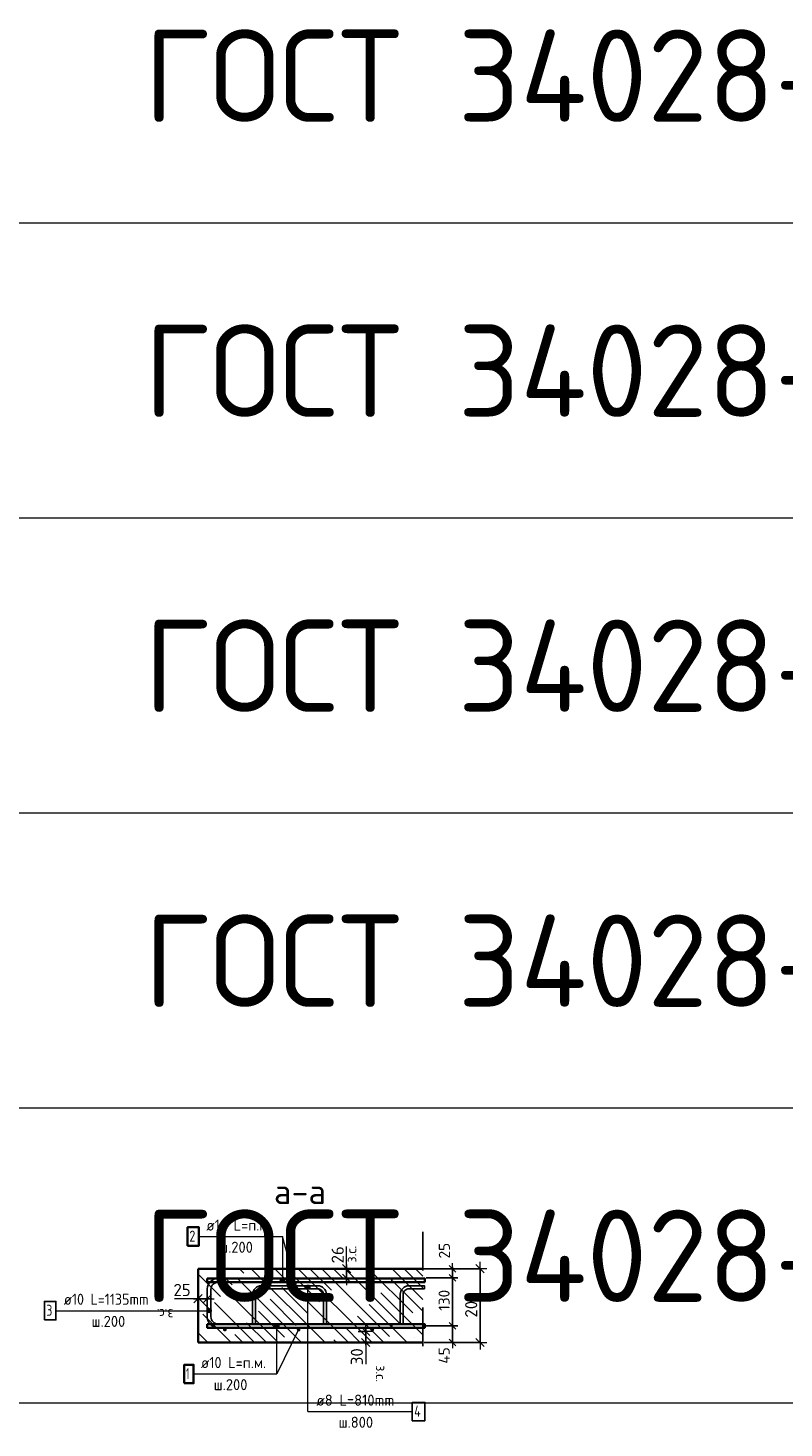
# Model space of a CAD drawing. Header units: metres. Extents: x -38 to 100, y -15 to 19.
# Tile 59 of 63: x 71.7 to 73.75, y 8.08 to 11.88. Entities that reach past the tile are written whole.
import ezdxf

# ---------------------------------------------------------------- set-up
doc = ezdxf.new("R2010")
doc.units = ezdxf.units.M
doc.header["$PDMODE"] = 65
doc.linetypes.add('______4', pattern=[0.135, 0.105, -0.03])
for name, color, linetype, lineweight in [('XR$4$Арм. стержнями верхней зоны', 180, 'Continuous', 35), ('XR$4$Арм. стержнями нижней зоны', 180, 'Continuous', 35), ('XR$4$Арм.стержн. Арматура края', 96, 'Continuous', 35), ('XR$4$ВК__отв в полу 1-2 эт', 220, 'Continuous', 25), ('XR$4$Размерная линия (1)', 7, 'Continuous', 13), ('XR$4$Размерная линия_ общее', 7, 'Continuous', 13)]:
    doc.layers.add(name, color=color, linetype=linetype, lineweight=lineweight)
doc.layers.add('XR$4$Арм.стержн. Фиксатор', color=7, linetype='Continuous', lineweight=35, true_color=0x501e0f)
doc.styles.add('ISOCPEUR', font='txt')
doc.dimstyles.new('DIMSTYLE_15', dxfattribs={"dimtxt": 0.03, "dimasz": 0.03, "dimexe": 0, "dimexo": 0, "dimgap": 0.015, "dimtad": 2, "dimdec": 0, "dimlfac": 1000, "dimrnd": 1, "dimzin": 12, "dimdsep": 46, "dimtxsty": 'ISOCPEUR', "dimblk1": 'ALL_ML_STRICH', "dimblk2": 'ALL_ML_STRICH', "dimsah": 1, "dimcen": 0, "dimclrd": 7, "dimclre": 256, "dimclrt": 7, "dimadec": 0, "dimazin": 0, "dimtfac": 1, "dimtdec": 0, "dimtix": 1, "dimtmove": 2, "dimatfit": 3, "dimfxl": 0, "dimtvp": 1.2, "dimtzin": 0, "dimlwd": 0, "dimlwe": -3, "dimarcsym": 0})
doc.dimstyles.new('DIMSTYLE_16', dxfattribs={"dimtxt": 0.03, "dimasz": 0.03, "dimexe": 0, "dimexo": 0, "dimgap": 0.015, "dimtad": 2, "dimdec": 0, "dimlfac": 1000, "dimrnd": 1, "dimzin": 12, "dimdsep": 46, "dimtxsty": 'ISOCPEUR', "dimblk1": 'ALL_ML_STRICH', "dimblk2": 'ALL_ML_STRICH', "dimsah": 1, "dimcen": 0, "dimclrd": 7, "dimclre": 256, "dimclrt": 7, "dimadec": 0, "dimazin": 0, "dimtfac": 1, "dimtdec": 0, "dimtix": 1, "dimtmove": 2, "dimatfit": 3, "dimfxl": 0, "dimtzin": 0, "dimlwd": 0, "dimlwe": -3, "dimarcsym": 0})
doc.dimstyles.new('DIMSTYLE_17', dxfattribs={"dimtxt": 0.03, "dimasz": 0.03, "dimexe": 0, "dimexo": 0, "dimgap": 0.015, "dimtad": 2, "dimdec": 0, "dimlfac": 1000, "dimrnd": 1, "dimzin": 12, "dimdsep": 46, "dimtxsty": 'ISOCPEUR', "dimblk1": 'ALL_ML_STRICH', "dimblk2": 'ALL_ML_STRICH', "dimsah": 1, "dimcen": 0, "dimclrd": 7, "dimclre": 256, "dimclrt": 7, "dimadec": 0, "dimazin": 0, "dimtfac": 1, "dimtdec": 0, "dimtix": 1, "dimtmove": 2, "dimatfit": 3, "dimfxl": 0, "dimtvp": 1.2, "dimtzin": 0, "dimlwd": 0, "dimlwe": -3, "dimarcsym": 0})
doc.dimstyles.new('DIMSTYLE_18', dxfattribs={"dimtxt": 0.033, "dimasz": 0.0375, "dimexe": 0, "dimexo": 0, "dimgap": 0.0165, "dimtad": 2, "dimdec": 0, "dimlfac": 1000, "dimrnd": 1, "dimzin": 12, "dimdsep": 46, "dimtxsty": 'ISOCPEUR', "dimblk1": 'ALL_ML_STRICH', "dimblk2": 'ALL_ML_STRICH', "dimsah": 1, "dimcen": 0, "dimclrd": 7, "dimclre": 256, "dimclrt": 7, "dimadec": 0, "dimazin": 0, "dimtfac": 1, "dimtdec": 0, "dimtix": 1, "dimtmove": 2, "dimatfit": 3, "dimfxl": 0, "dimtvp": 1.2, "dimtzin": 0, "dimlwd": 0, "dimlwe": -3, "dimarcsym": 0})
doc.dimstyles.new('DIMSTYLE_19', dxfattribs={"dimtxt": 0.033, "dimasz": 0.0375, "dimexe": 0, "dimexo": 0, "dimgap": 0.0165, "dimtad": 2, "dimdec": 0, "dimlfac": 1000, "dimrnd": 1, "dimzin": 12, "dimdsep": 46, "dimtxsty": 'ISOCPEUR', "dimblk1": 'ALL_ML_STRICH', "dimblk2": 'ALL_ML_STRICH', "dimsah": 1, "dimcen": 0, "dimclrd": 7, "dimclre": 256, "dimclrt": 7, "dimadec": 0, "dimazin": 0, "dimtfac": 1, "dimtdec": 0, "dimtix": 1, "dimtmove": 2, "dimatfit": 3, "dimfxl": 0, "dimtvp": 1.2, "dimtzin": 0, "dimlwd": 0, "dimlwe": -3, "dimarcsym": 0})
doc.dimstyles.new('DIMSTYLE_9', dxfattribs={"dimtxt": 0.033, "dimasz": 0.0375, "dimexe": 0, "dimexo": 0, "dimgap": 0.0165, "dimtad": 2, "dimdec": 0, "dimlfac": 1000, "dimrnd": 1, "dimzin": 12, "dimdsep": 46, "dimtxsty": 'ISOCPEUR', "dimblk1": 'ALL_ML_STRICH', "dimblk2": 'ALL_ML_STRICH', "dimsah": 1, "dimcen": 0, "dimclrd": 7, "dimclre": 256, "dimclrt": 7, "dimadec": 0, "dimazin": 0, "dimtfac": 1, "dimtdec": 0, "dimtix": 1, "dimtmove": 2, "dimatfit": 3, "dimfxl": 0, "dimtzin": 0, "dimlwd": 0, "dimlwe": -3, "dimarcsym": 0})

# ---------------------------------------------------------------- blocks, each defined once
blk = doc.blocks.new('ALL_ML_STRICH')
at = {"color": 0, "linetype": 'ByBlock', "lineweight": -2}
for p, q in [((-1, 0), (0.5, 0)), ((-0.3, -0.3), (0.3, 0.3)), ((0, -0.5), (0, 0.5))]:
    blk.add_line(p, q, dxfattribs=at)
blk = doc.blocks.new('*D326')
at = {"layer": 'DEFPOINTS', "color": 7, "linetype": 'Continuous', "lineweight": 13, "transparency": 33554687}
for p in [(72.7546, 8.3618), (72.7708, 8.3168), (72.8507, 8.3168)]:
    blk.add_point(p, dxfattribs=at)
at = {"layer": 'XR$4$Размерная линия (1)', "color": 9, "linetype": 'Continuous', "lineweight": -2, "true_color": 0xc7c7c7, "transparency": 33554687}
for p, q in [((72.7746, 8.3618), (72.8507, 8.3618)), ((72.7908, 8.3168), (72.8507, 8.3168))]:
    blk.add_line(p, q, dxfattribs=at)
at = {"layer": 'XR$4$Размерная линия (1)', "color": 7, "linetype": 'Continuous', "lineweight": -2, "transparency": 33554687}
blk.add_line((72.8507, 8.3168), (72.8507, 8.3618), dxfattribs=at)
at = {"layer": 'XR$4$Размерная линия (1)', "color": 7, "linetype": 'Continuous', "lineweight": 13, "transparency": 33554687, "xscale": 0.03, "yscale": 0.03, "zscale": 0.03}
for p, rotation in [((72.8507, 8.3618), 90), ((72.8507, 8.3168), 270)]:
    blk.add_blockref('ALL_ML_STRICH', p, dxfattribs=dict(at, rotation=rotation))
at = {"layer": 'XR$4$Размерная линия (1)', "color": 7, "linetype": 'Continuous', "lineweight": 13, "transparency": 33554687, "insert": (72.8284, 8.2817), "char_height": 0.03, "width": 0.06, "attachment_point": 5, "rotation": 90, "style": 'ISOCPEUR'}
blk.add_mtext('\\A1;{45}', dxfattribs=at)
blk = doc.blocks.new('*D327')
at = {"layer": 'DEFPOINTS', "color": 7, "linetype": 'Continuous', "lineweight": 13, "transparency": 33554687}
for p in [(72.7596, 8.4918), (72.7546, 8.3618), (72.8507, 8.3618)]:
    blk.add_point(p, dxfattribs=at)
at = {"layer": 'XR$4$Размерная линия (1)', "color": 9, "linetype": 'Continuous', "lineweight": -2, "true_color": 0xc7c7c7, "transparency": 33554687}
for p, q in [((72.7796, 8.4918), (72.8507, 8.4918)), ((72.7746, 8.3618), (72.8507, 8.3618))]:
    blk.add_line(p, q, dxfattribs=at)
at = {"layer": 'XR$4$Размерная линия (1)', "color": 7, "linetype": 'Continuous', "lineweight": -2, "transparency": 33554687}
blk.add_line((72.8507, 8.3618), (72.8507, 8.4918), dxfattribs=at)
at = {"layer": 'XR$4$Размерная линия (1)', "color": 7, "linetype": 'Continuous', "lineweight": 13, "transparency": 33554687, "xscale": 0.03, "yscale": 0.03, "zscale": 0.03}
for p, rotation in [((72.8507, 8.4918), 90), ((72.8507, 8.3618), 270)]:
    blk.add_blockref('ALL_ML_STRICH', p, dxfattribs=dict(at, rotation=rotation))
at = {"layer": 'XR$4$Размерная линия (1)', "color": 7, "linetype": 'Continuous', "lineweight": 13, "transparency": 33554687, "insert": (72.8282, 8.4313), "char_height": 0.03, "width": 0.09, "attachment_point": 5, "rotation": 90, "style": 'ISOCPEUR'}
blk.add_mtext('\\A1;{130}', dxfattribs=at)
blk = doc.blocks.new('*D328')
at = {"layer": 'DEFPOINTS', "color": 7, "linetype": 'Continuous', "lineweight": 13, "transparency": 33554687}
for p in [(72.7471, 8.5168), (72.7596, 8.4918), (72.8507, 8.4918)]:
    blk.add_point(p, dxfattribs=at)
at = {"layer": 'XR$4$Размерная линия (1)', "color": 9, "linetype": 'Continuous', "lineweight": -2, "true_color": 0xc7c7c7, "transparency": 33554687}
for p, q in [((72.7671, 8.5168), (72.8507, 8.5168)), ((72.7796, 8.4918), (72.8507, 8.4918))]:
    blk.add_line(p, q, dxfattribs=at)
at = {"layer": 'XR$4$Размерная линия (1)', "color": 7, "linetype": 'Continuous', "lineweight": -2, "transparency": 33554687}
blk.add_line((72.8507, 8.4918), (72.8507, 8.5168), dxfattribs=at)
at = {"layer": 'XR$4$Размерная линия (1)', "color": 7, "linetype": 'Continuous', "lineweight": 13, "transparency": 33554687, "xscale": 0.03, "yscale": 0.03, "zscale": 0.03}
for p, rotation in [((72.8507, 8.5168), 90), ((72.8507, 8.4918), 270)]:
    blk.add_blockref('ALL_ML_STRICH', p, dxfattribs=dict(at, rotation=rotation))
at = {"layer": 'XR$4$Размерная линия (1)', "color": 7, "linetype": 'Continuous', "lineweight": 13, "transparency": 33554687, "insert": (72.8289, 8.5658), "char_height": 0.03, "width": 0.06, "attachment_point": 5, "rotation": 90, "style": 'ISOCPEUR'}
blk.add_mtext('\\A1;{25}', dxfattribs=at)
blk = doc.blocks.new('*D329')
at = {"layer": 'DEFPOINTS', "color": 7, "linetype": 'Continuous', "lineweight": 13, "transparency": 33554687}
for p in [(72.7541, 8.5168), (72.7541, 8.3168), (72.9257, 8.3168)]:
    blk.add_point(p, dxfattribs=at)
at = {"layer": 'XR$4$Размерная линия_ общее', "color": 253, "linetype": 'Continuous', "lineweight": -2, "true_color": 0xa0a0a0, "transparency": 33554687}
for p, q in [((72.7741, 8.5168), (72.9257, 8.5168)), ((72.7741, 8.3168), (72.9257, 8.3168))]:
    blk.add_line(p, q, dxfattribs=at)
at = {"layer": 'XR$4$Размерная линия_ общее', "color": 7, "linetype": 'Continuous', "lineweight": -2, "transparency": 33554687}
blk.add_line((72.9257, 8.3168), (72.9257, 8.5168), dxfattribs=at)
at = {"layer": 'XR$4$Размерная линия_ общее', "color": 7, "linetype": 'Continuous', "lineweight": 13, "transparency": 33554687, "xscale": 0.0375, "yscale": 0.0375, "zscale": 0.0375}
for p, rotation in [((72.9257, 8.5168), 90), ((72.9257, 8.3168), 270)]:
    blk.add_blockref('ALL_ML_STRICH', p, dxfattribs=dict(at, rotation=rotation))
at = {"layer": 'XR$4$Размерная линия_ общее', "color": 7, "linetype": 'Continuous', "lineweight": 13, "transparency": 33554687, "insert": (72.9017, 8.4184), "char_height": 0.033, "width": 0.099, "attachment_point": 5, "rotation": 90, "style": 'ISOCPEUR'}
blk.add_mtext('\\A1;{200}', dxfattribs=at)
blk = doc.blocks.new('*D330')
at = {"layer": 'DEFPOINTS', "color": 7, "linetype": 'Continuous', "lineweight": 13, "transparency": 33554687}
for p in [(72.5757, 8.3468), (72.5757, 8.3168), (72.6157, 8.3468)]:
    blk.add_point(p, dxfattribs=at)
at = {"layer": 'XR$4$Размерная линия_ общее', "color": 253, "linetype": 'Continuous', "lineweight": -2, "true_color": 0xa0a0a0, "transparency": 33554687}
for p, q in [((72.5957, 8.3468), (72.6157, 8.3468)), ((72.5957, 8.3168), (72.6157, 8.3168))]:
    blk.add_line(p, q, dxfattribs=at)
at = {"layer": 'XR$4$Размерная линия_ общее', "color": 7, "linetype": 'Continuous', "lineweight": -2, "transparency": 33554687}
blk.add_line((72.6157, 8.3468), (72.6157, 8.3168), dxfattribs=at)
at = {"layer": 'XR$4$Размерная линия_ общее', "color": 7, "linetype": 'Continuous', "lineweight": 13, "transparency": 33554687, "xscale": 0.0375, "yscale": 0.0375, "zscale": 0.0375}
for p, rotation in [((72.6157, 8.3468), 90), ((72.6157, 8.3168), 270)]:
    blk.add_blockref('ALL_ML_STRICH', p, dxfattribs=dict(at, rotation=rotation))
at = {"layer": 'XR$4$Размерная линия_ общее', "color": 7, "linetype": 'Continuous', "lineweight": 13, "transparency": 33554687, "insert": (72.5917, 8.2783), "char_height": 0.033, "width": 0.066, "attachment_point": 5, "rotation": 90, "style": 'ISOCPEUR'}
blk.add_mtext('\\A1;{30}', dxfattribs=at)
at = {"layer": 'XR$4$Размерная линия_ общее', "color": 7, "linetype": 'Continuous', "lineweight": 13, "transparency": 33554687, "insert": (72.6702, 8.2548), "char_height": 0.027, "width": 0.00135, "attachment_point": 1, "rotation": 270, "line_spacing_factor": 0.60241, "style": 'ISOCPEUR'}
blk.add_mtext('з.с.', dxfattribs=at)
blk = doc.blocks.new('*D331')
at = {"layer": 'DEFPOINTS', "color": 7, "linetype": 'Continuous', "lineweight": 13, "transparency": 33554687}
for p in [(72.1863, 8.4353), (72.1613, 8.3953), (72.1863, 8.4003)]:
    blk.add_point(p, dxfattribs=at)
at = {"layer": 'XR$4$Размерная линия_ общее', "color": 253, "linetype": 'Continuous', "lineweight": -2, "true_color": 0xa0a0a0, "transparency": 33554687}
for p, q in [((72.1613, 8.4153), (72.1613, 8.4353)), ((72.1863, 8.4203), (72.1863, 8.4353))]:
    blk.add_line(p, q, dxfattribs=at)
at = {"layer": 'XR$4$Размерная линия_ общее', "color": 7, "linetype": 'Continuous', "lineweight": -2, "transparency": 33554687}
blk.add_line((72.1863, 8.4353), (72.1613, 8.4353), dxfattribs=at)
at = {"layer": 'XR$4$Размерная линия_ общее', "color": 7, "linetype": 'Continuous', "lineweight": 13, "transparency": 33554687, "xscale": 0.0375, "yscale": 0.0375, "zscale": 0.0375}
for p, rotation in [((72.1613, 8.4353), 180), ((72.1863, 8.4353), 360)]:
    blk.add_blockref('ALL_ML_STRICH', p, dxfattribs=dict(at, rotation=rotation))
at = {"layer": 'XR$4$Размерная линия_ общее', "color": 7, "linetype": 'Continuous', "lineweight": 13, "transparency": 33554687, "insert": (72.1179, 8.4593), "char_height": 0.033, "width": 0.066, "attachment_point": 5, "style": 'ISOCPEUR'}
blk.add_mtext('\\A1;{25}', dxfattribs=at)
at = {"layer": 'XR$4$Размерная линия_ общее', "color": 7, "linetype": 'Continuous', "lineweight": 13, "transparency": 33554687, "insert": (72.0943, 8.3811), "char_height": 0.027, "width": 0.00135, "attachment_point": 1, "rotation": 180, "line_spacing_factor": 0.60241, "style": 'ISOCPEUR'}
blk.add_mtext('з.с.', dxfattribs=at)
blk = doc.blocks.new('*D475')
at = {"layer": 'DEFPOINTS', "color": 7, "linetype": 'Continuous', "lineweight": 13, "transparency": 33554687}
for p in [(72.5238, 8.5168), (72.5238, 8.4908), (72.5638, 8.4908)]:
    blk.add_point(p, dxfattribs=at)
at = {"layer": 'XR$4$Размерная линия_ общее', "color": 253, "linetype": 'Continuous', "lineweight": -2, "true_color": 0xa0a0a0, "transparency": 33554687}
for p, q in [((72.5438, 8.5168), (72.5638, 8.5168)), ((72.5438, 8.4908), (72.5638, 8.4908))]:
    blk.add_line(p, q, dxfattribs=at)
at = {"layer": 'XR$4$Размерная линия_ общее', "color": 7, "linetype": 'Continuous', "lineweight": -2, "transparency": 33554687}
blk.add_line((72.5638, 8.4908), (72.5638, 8.5168), dxfattribs=at)
at = {"layer": 'XR$4$Размерная линия_ общее', "color": 7, "linetype": 'Continuous', "lineweight": 13, "transparency": 33554687, "xscale": 0.0375, "yscale": 0.0375, "zscale": 0.0375}
for p, rotation in [((72.5638, 8.5168), 90), ((72.5638, 8.4908), 270)]:
    blk.add_blockref('ALL_ML_STRICH', p, dxfattribs=dict(at, rotation=rotation))
at = {"layer": 'XR$4$Размерная линия_ общее', "color": 7, "linetype": 'Continuous', "lineweight": 13, "transparency": 33554687, "insert": (72.5633, 8.5341), "char_height": 0.027, "width": 0.00135, "attachment_point": 1, "rotation": 90, "line_spacing_factor": 0.60241, "style": 'ISOCPEUR'}
blk.add_mtext('з.с.', dxfattribs=at)
at = {"layer": 'XR$4$Размерная линия_ общее', "color": 7, "linetype": 'Continuous', "lineweight": 13, "transparency": 33554687, "insert": (72.5398, 8.5545), "char_height": 0.033, "width": 0.066, "attachment_point": 5, "rotation": 90, "style": 'ISOCPEUR'}
blk.add_mtext('\\A1;{26}', dxfattribs=at)

msp = doc.modelspace()

# ---------------------------------------------------------------- hatches: boundary and pattern name
at = {"linetype": 'Continuous', "lineweight": 13, "transparency": 33554687}
h = msp.add_hatch(dxfattribs=at)
h.set_pattern_fill('__________540', scale=0.015, style=0, pattern_type=2)
h.set_pattern_definition([(135, (0, 0), (-0.031819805, -0.031819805), [0.4, -0.05, 0, -0.05]), (135, (-0.01591, -0.01591), (-0.031819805, -0.031819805), [0.8, -0.1, 0.1, -0.1])])
h.paths.add_polyline_path([(72.1613, 8.5168), (72.1613, 8.3168), (72.7708, 8.3168), (72.7708, 8.5168)], flags=0)
at = {"layer": 'XR$4$Арм. стержнями верхней зоны', "linetype": 'Continuous', "lineweight": 35, "transparency": 33554687}
for points in [[(72.2288, 8.4758), (72.2284, 8.4777), (72.2274, 8.4793), (72.2257, 8.4804), (72.2238, 8.4808), (72.2219, 8.4804), (72.2203, 8.4793), (72.2192, 8.4777), (72.2188, 8.4758), (72.2192, 8.4738), (72.2203, 8.4722), (72.2219, 8.4711), (72.2238, 8.4708), (72.2257, 8.4711), (72.2274, 8.4722), (72.2284, 8.4738)], [(72.4288, 8.4758), (72.4284, 8.4777), (72.4274, 8.4793), (72.4257, 8.4804), (72.4238, 8.4808), (72.4219, 8.4804), (72.4203, 8.4793), (72.4192, 8.4777), (72.4188, 8.4758), (72.4192, 8.4738), (72.4203, 8.4722), (72.4219, 8.4711), (72.4238, 8.4708), (72.4257, 8.4711), (72.4274, 8.4722), (72.4284, 8.4738)], [(72.6288, 8.4758), (72.6284, 8.4777), (72.6274, 8.4793), (72.6257, 8.4804), (72.6238, 8.4808), (72.6219, 8.4804), (72.6203, 8.4793), (72.6192, 8.4777), (72.6188, 8.4758), (72.6192, 8.4738), (72.6203, 8.4722), (72.6219, 8.4711), (72.6238, 8.4708), (72.6257, 8.4711), (72.6274, 8.4722), (72.6284, 8.4738)]]:
    msp.add_hatch(color=4, dxfattribs=at).paths.add_polyline_path(points)
at = {"layer": 'XR$4$Арм. стержнями верхней зоны', "linetype": 'Continuous', "lineweight": 13, "transparency": 33554687}
for points in [[(72.3947, 8.4886), (72.385, 8.4886), (72.3842, 8.4858)], [(72.3947, 8.4886), (72.3842, 8.4858), (72.3954, 8.4858)], [(72.3954, 8.4858), (72.3842, 8.4858), (72.385, 8.4829)], [(72.3926, 8.4906), (72.387, 8.4906), (72.385, 8.4886)], [(72.3926, 8.4906), (72.385, 8.4886), (72.3947, 8.4886)], [(72.3954, 8.4858), (72.385, 8.4829), (72.3947, 8.4829)], [(72.3947, 8.4829), (72.385, 8.4829), (72.387, 8.4809)], [(72.387, 8.4906), (72.3926, 8.4906), (72.3898, 8.4914)], [(72.3947, 8.4829), (72.387, 8.4809), (72.3926, 8.4809)], [(72.3926, 8.4809), (72.387, 8.4809), (72.3898, 8.4801)]]:
    msp.add_hatch(color=7, dxfattribs=at).paths.add_polyline_path(points)
at = {"layer": 'XR$4$Арм. стержнями нижней зоны', "linetype": 'Continuous', "lineweight": 35, "transparency": 33554687}
for points in [[(72.2388, 8.3518), (72.2384, 8.3537), (72.2374, 8.3553), (72.2357, 8.3564), (72.2338, 8.3568), (72.2319, 8.3564), (72.2303, 8.3553), (72.2292, 8.3537), (72.2288, 8.3518), (72.2292, 8.3498), (72.2303, 8.3482), (72.2319, 8.3471), (72.2338, 8.3468), (72.2357, 8.3471), (72.2374, 8.3482), (72.2384, 8.3498)], [(72.4388, 8.3518), (72.4384, 8.3537), (72.4374, 8.3553), (72.4357, 8.3564), (72.4338, 8.3568), (72.4319, 8.3564), (72.4303, 8.3553), (72.4292, 8.3537), (72.4288, 8.3518), (72.4292, 8.3498), (72.4303, 8.3482), (72.4319, 8.3471), (72.4338, 8.3468), (72.4357, 8.3471), (72.4374, 8.3482), (72.4384, 8.3498)], [(72.6388, 8.3518), (72.6384, 8.3537), (72.6374, 8.3553), (72.6357, 8.3564), (72.6338, 8.3568), (72.6319, 8.3564), (72.6303, 8.3553), (72.6292, 8.3537), (72.6288, 8.3518), (72.6292, 8.3498), (72.6303, 8.3482), (72.6319, 8.3471), (72.6338, 8.3468), (72.6357, 8.3471), (72.6374, 8.3482), (72.6384, 8.3498)]]:
    msp.add_hatch(color=4, dxfattribs=at).paths.add_polyline_path(points)
at = {"layer": 'XR$4$Арм. стержнями нижней зоны', "linetype": 'Continuous', "lineweight": 13, "transparency": 33554687}
for points in [[(72.3694, 8.3618), (72.3806, 8.3618), (72.3798, 8.3646)], [(72.3694, 8.3618), (72.3798, 8.3646), (72.3702, 8.3646)], [(72.3702, 8.3589), (72.3806, 8.3618), (72.3694, 8.3618)], [(72.3702, 8.3646), (72.3798, 8.3646), (72.3778, 8.3666)], [(72.3702, 8.3646), (72.3778, 8.3666), (72.3722, 8.3666)], [(72.3702, 8.3589), (72.3798, 8.3589), (72.3806, 8.3618)], [(72.3722, 8.3569), (72.3798, 8.3589), (72.3702, 8.3589)], [(72.3722, 8.3666), (72.3778, 8.3666), (72.375, 8.3674)], [(72.3722, 8.3569), (72.3778, 8.3569), (72.3798, 8.3589)], [(72.3778, 8.3569), (72.3722, 8.3569), (72.375, 8.3561)]]:
    msp.add_hatch(color=7, dxfattribs=at).paths.add_polyline_path(points)
at = {"layer": 'XR$4$Арм.стержн. Арматура края', "linetype": 'Continuous', "lineweight": 13, "transparency": 33554687}
for points in [[(72.1865, 8.4003), (72.1865, 8.4059), (72.1857, 8.4031)], [(72.1865, 8.4059), (72.1885, 8.3982), (72.1885, 8.4079)], [(72.1865, 8.4059), (72.1865, 8.4003), (72.1885, 8.3982)], [(72.1885, 8.4079), (72.1913, 8.3975), (72.1913, 8.4087)], [(72.1885, 8.4079), (72.1885, 8.3982), (72.1913, 8.3975)], [(72.1913, 8.4087), (72.1913, 8.3975), (72.1941, 8.3982)], [(72.1913, 8.4087), (72.1941, 8.3982), (72.1941, 8.4079)], [(72.1941, 8.4079), (72.1941, 8.3982), (72.1962, 8.4003)], [(72.1941, 8.4079), (72.1962, 8.4003), (72.1962, 8.4059)], [(72.1962, 8.4059), (72.1962, 8.4003), (72.197, 8.4031)]]:
    msp.add_hatch(color=7, dxfattribs=at).paths.add_polyline_path(points)
at = {"layer": 'XR$4$Арм.стержн. Фиксатор', "linetype": 'Continuous', "lineweight": 13, "transparency": 33554687}
for points in [[(72.4534, 8.4668), (72.4647, 8.4668), (72.4639, 8.4696)], [(72.4534, 8.4668), (72.4639, 8.4696), (72.4542, 8.4696)], [(72.4542, 8.4639), (72.4647, 8.4668), (72.4534, 8.4668)], [(72.4542, 8.4696), (72.4639, 8.4696), (72.4619, 8.4716)], [(72.4542, 8.4696), (72.4619, 8.4716), (72.4563, 8.4716)], [(72.4542, 8.4639), (72.4639, 8.4639), (72.4647, 8.4668)], [(72.4563, 8.4716), (72.4619, 8.4716), (72.4591, 8.4724)], [(72.4563, 8.4619), (72.4639, 8.4639), (72.4542, 8.4639)], [(72.4563, 8.4619), (72.4619, 8.4619), (72.4639, 8.4639)], [(72.4619, 8.4619), (72.4563, 8.4619), (72.4591, 8.4611)]]:
    msp.add_hatch(color=7, dxfattribs=at).paths.add_polyline_path(points)

# ---------------------------------------------------------------- linework, layer by layer
at = {"color": 7, "linetype": 'Continuous', "lineweight": 13, "transparency": 33554687}
for p, q in [((88.0842, 11.3519), (69.5842, 11.3519)), ((88.0842, 10.5519), (69.5842, 10.5519)), ((88.0842, 9.7519), (69.5842, 9.7519)), ((88.0842, 8.9519), (69.5842, 8.9519)), ((72.5638, 8.5168), (72.5638, 8.5768)), ((72.1613, 8.4353), (72.0973, 8.4353)), ((72.6157, 8.3168), (72.6157, 8.2578)), ((88.0842, 8.1519), (69.5842, 8.1519))]:
    msp.add_line(p, q, dxfattribs=at)
at = {"color": 7, "linetype": '______4', "lineweight": 25, "transparency": 33554687}
msp.add_line((72.7708, 8.6168), (72.7708, 8.2168), dxfattribs=at)
at = {"color": 7, "linetype": 'Continuous', "lineweight": 35, "transparency": 33554687}
for p, q in [((72.1613, 8.5168), (72.1613, 8.3168)), ((72.7708, 8.5168), (72.1613, 8.5168)), ((72.1613, 8.3168), (72.7708, 8.3168))]:
    msp.add_line(p, q, dxfattribs=at)
at = {"layer": 'XR$4$Арм. стержнями верхней зоны', "color": 7, "linetype": 'Continuous', "lineweight": 13, "transparency": 33554687}
for p, q in [((72.1638, 8.6042), (72.3898, 8.6042)), ((72.3898, 8.6042), (72.3898, 8.4858)), ((72.3842, 8.4858), (72.3842, 8.4858)), ((72.3898, 8.4914), (72.3898, 8.4914)), ((72.3898, 8.4801), (72.3898, 8.4801)), ((72.3954, 8.4858), (72.3954, 8.4858))]:
    msp.add_line(p, q, dxfattribs=at)
at = {"layer": 'XR$4$Арм. стержнями верхней зоны', "color": 7, "linetype": 'Continuous', "lineweight": 35, "transparency": 33554687}
msp.add_lwpolyline([(72.1328, 8.5792), (72.1638, 8.5792), (72.1638, 8.6292), (72.1328, 8.6292), (72.1328, 8.5792)], dxfattribs=at)
at = {"layer": 'XR$4$Арм. стержнями верхней зоны', "color": 4, "linetype": 'Continuous', "lineweight": 35, "transparency": 33554687}
msp.add_lwpolyline([(72.1863, 8.4908), (72.7758, 8.4908), (72.7758, 8.4808), (72.1863, 8.4808), (72.1863, 8.4908)], dxfattribs=at)
msp.add_lwpolyline([(72.1863, 8.4908), (72.7758, 8.4908), (72.7758, 8.4808), (72.1863, 8.4808), (72.1863, 8.4908)], dxfattribs=at)
at = {"layer": 'XR$4$Арм. стержнями верхней зоны', "color": 7, "linetype": 'Continuous', "lineweight": 13, "transparency": 33554687}
msp.add_circle((72.3898, 8.4858), 0.00563, dxfattribs=at)
at = {"layer": 'XR$4$Арм. стержнями нижней зоны', "color": 7, "linetype": 'Continuous', "lineweight": 13, "transparency": 33554687}
for p, q in [((72.3694, 8.3618), (72.3694, 8.3618)), ((72.375, 8.3674), (72.375, 8.3674)), ((72.375, 8.2315), (72.375, 8.3618)), ((72.375, 8.3561), (72.375, 8.3561)), ((72.3806, 8.3618), (72.3806, 8.3618)), ((72.149, 8.2315), (72.375, 8.2315))]:
    msp.add_line(p, q, dxfattribs=at)
at = {"layer": 'XR$4$Арм. стержнями нижней зоны', "color": 4, "linetype": 'Continuous', "lineweight": 35, "transparency": 33554687}
msp.add_lwpolyline([(72.1863, 8.3668), (72.7758, 8.3668), (72.7758, 8.3568), (72.1863, 8.3568), (72.1863, 8.3668)], dxfattribs=at)
msp.add_lwpolyline([(72.1863, 8.3668), (72.7758, 8.3668), (72.7758, 8.3568), (72.1863, 8.3568), (72.1863, 8.3668)], dxfattribs=at)
at = {"layer": 'XR$4$Арм. стержнями нижней зоны', "color": 7, "linetype": 'Continuous', "lineweight": 35, "transparency": 33554687}
msp.add_lwpolyline([(72.124, 8.2065), (72.149, 8.2065), (72.149, 8.2565), (72.124, 8.2565), (72.124, 8.2065)], dxfattribs=at)
at = {"layer": 'XR$4$Арм. стержнями нижней зоны', "color": 7, "linetype": 'Continuous', "lineweight": 13, "transparency": 33554687}
msp.add_circle((72.375, 8.3618), 0.00563, dxfattribs=at)
at = {"layer": 'XR$4$Арм.стержн. Арматура края', "color": 7, "linetype": 'Continuous', "lineweight": 13, "transparency": 33554687}
for p, q in [((71.7758, 8.4031), (72.0858, 8.4031)), ((72.0858, 8.4031), (72.1913, 8.4031)), ((72.1857, 8.4031), (72.1857, 8.4031)), ((72.1913, 8.4087), (72.1913, 8.4087)), ((72.1913, 8.3975), (72.1913, 8.3975)), ((72.197, 8.4031), (72.197, 8.4031))]:
    msp.add_line(p, q, dxfattribs=at)
at = {"layer": 'XR$4$Арм.стержн. Арматура края', "color": 4, "linetype": 'Continuous', "lineweight": 25, "transparency": 33554687}
msp.add_lwpolyline([(72.6863, 8.3568), (72.2149, 8.3568), (72.2097, 8.3575), (72.2042, 8.3593), (72.1992, 8.3621), (72.1951, 8.3655), (72.1917, 8.3697), (72.1888, 8.3747), (72.1871, 8.3801), (72.1863, 8.3853), (72.1863, 8.4622), (72.1871, 8.4674), (72.1888, 8.4728), (72.1917, 8.4779), (72.1951, 8.482), (72.1992, 8.4854), (72.2042, 8.4882), (72.2097, 8.49), (72.2149, 8.4908), (72.6863, 8.4908), (72.6863, 8.4808), (72.2156, 8.4808), (72.212, 8.4802), (72.2083, 8.479), (72.2049, 8.4772), (72.2022, 8.4749), (72.1999, 8.4722), (72.198, 8.4688), (72.1968, 8.4651), (72.1963, 8.4615), (72.1963, 8.386), (72.1968, 8.3824), (72.198, 8.3787), (72.1999, 8.3753), (72.2022, 8.3726), (72.2049, 8.3703), (72.2083, 8.3685), (72.212, 8.3673), (72.2156, 8.3668), (72.6863, 8.3668), (72.6863, 8.3568)], dxfattribs=at)
msp.add_lwpolyline([(72.6863, 8.3568), (72.2149, 8.3568), (72.2097, 8.3575), (72.2042, 8.3593), (72.1992, 8.3621), (72.1951, 8.3655), (72.1917, 8.3697), (72.1888, 8.3747), (72.1871, 8.3801), (72.1863, 8.3853), (72.1863, 8.4622), (72.1871, 8.4674), (72.1888, 8.4728), (72.1917, 8.4779), (72.1951, 8.482), (72.1992, 8.4854), (72.2042, 8.4882), (72.2097, 8.49), (72.2149, 8.4908), (72.6863, 8.4908), (72.6863, 8.4808), (72.2156, 8.4808), (72.212, 8.4802), (72.2083, 8.479), (72.2049, 8.4772), (72.2022, 8.4749), (72.1999, 8.4722), (72.198, 8.4688), (72.1968, 8.4651), (72.1963, 8.4615), (72.1963, 8.386), (72.1968, 8.3824), (72.198, 8.3787), (72.1999, 8.3753), (72.2022, 8.3726), (72.2049, 8.3703), (72.2083, 8.3685), (72.212, 8.3673), (72.2156, 8.3668), (72.6863, 8.3668), (72.6863, 8.3568)], dxfattribs=at)
at = {"layer": 'XR$4$Арм.стержн. Арматура края', "color": 7, "linetype": 'Continuous', "lineweight": 25, "transparency": 33554687}
msp.add_lwpolyline([(71.7448, 8.3781), (71.7758, 8.3781), (71.7758, 8.4281), (71.7448, 8.4281), (71.7448, 8.3781)], dxfattribs=at)
at = {"layer": 'XR$4$Арм.стержн. Арматура края', "color": 7, "linetype": 'Continuous', "lineweight": 13, "transparency": 33554687}
msp.add_circle((72.1913, 8.4031), 0.00563, dxfattribs=at)
at = {"layer": 'XR$4$Арм.стержн. Фиксатор', "color": 7, "linetype": 'Continuous', "lineweight": 13, "transparency": 33554687}
for p, q in [((72.4534, 8.4668), (72.4534, 8.4668)), ((72.4591, 8.4724), (72.4591, 8.4724)), ((72.4591, 8.1295), (72.4591, 8.4668)), ((72.4647, 8.4668), (72.4647, 8.4668)), ((72.4591, 8.4611), (72.4591, 8.4611)), ((72.4591, 8.1295), (72.7421, 8.1295))]:
    msp.add_line(p, q, dxfattribs=at)
at = {"layer": 'XR$4$Арм.стержн. Фиксатор', "color": 40, "linetype": 'Continuous', "lineweight": 25, "transparency": 33554687}
for points in [[(72.5013, 8.3668), (72.5013, 8.4473), (72.5009, 8.4503), (72.4999, 8.4532), (72.4984, 8.4559), (72.4966, 8.4581), (72.4944, 8.4599), (72.4917, 8.4614), (72.4888, 8.4623), (72.4859, 8.4628), (72.3327, 8.4628), (72.3298, 8.4623), (72.3268, 8.4614), (72.3241, 8.4599), (72.322, 8.4581), (72.3201, 8.4559), (72.3186, 8.4532), (72.3177, 8.4503), (72.3173, 8.4473), (72.3173, 8.3668), (72.3093, 8.3668), (72.3093, 8.4479), (72.3098, 8.4521), (72.3113, 8.4564), (72.3135, 8.4604), (72.3163, 8.4637), (72.3196, 8.4665), (72.3236, 8.4687), (72.3279, 8.4702), (72.3321, 8.4708), (72.4864, 8.4708), (72.4906, 8.4702), (72.4949, 8.4687), (72.4989, 8.4665), (72.5023, 8.4637), (72.505, 8.4604), (72.5073, 8.4564), (72.5087, 8.4521), (72.5093, 8.4479), (72.5093, 8.3668), (72.5013, 8.3668)], [(72.7748, 8.4628), (72.7327, 8.4628), (72.7298, 8.4623), (72.7268, 8.4614), (72.7241, 8.4599), (72.722, 8.4581), (72.7201, 8.4559), (72.7186, 8.4532), (72.7177, 8.4503), (72.7173, 8.4473), (72.7173, 8.3668), (72.7093, 8.3668), (72.7093, 8.4479), (72.7098, 8.4521), (72.7113, 8.4564), (72.7135, 8.4604), (72.7163, 8.4637), (72.7196, 8.4665), (72.7236, 8.4687), (72.7279, 8.4702), (72.7321, 8.4708), (72.7748, 8.4708), (72.7748, 8.4628)]]:
    msp.add_lwpolyline(points, dxfattribs=at)
at = {"layer": 'XR$4$Арм.стержн. Фиксатор', "color": 7, "linetype": 'Continuous', "lineweight": 25, "transparency": 33554687}
msp.add_lwpolyline([(72.7421, 8.1045), (72.7761, 8.1045), (72.7761, 8.1545), (72.7421, 8.1545), (72.7421, 8.1045)], dxfattribs=at)
at = {"layer": 'XR$4$Арм.стержн. Фиксатор', "color": 7, "linetype": 'Continuous', "lineweight": 13, "transparency": 33554687}
msp.add_circle((72.4591, 8.4668), 0.00563, dxfattribs=at)
at = {"layer": 'XR$4$ВК__отв в полу 1-2 эт', "color": 7, "linetype": 'Continuous', "lineweight": 13, "transparency": 33554687}
for p, q in [((72.4238, 8.4818), (72.3898, 8.6042)), ((72.4338, 8.3518), (72.375, 8.2315))]:
    msp.add_line(p, q, dxfattribs=at)

# ---------------------------------------------------------------- texts
at = {"color": 7, "linetype": 'Continuous', "lineweight": 35, "transparency": 33554687, "char_height": 0.25, "width": 2.743715, "attachment_point": 7, "style": 'ISOCPEUR'}
for insert in [(72.015, 11.6269), (72.015, 10.8269), (72.015, 10.0269), (72.015, 9.2269), (72.015, 8.4269)]:
    msp.add_mtext('\\W0.96;ГОСТ 34028-2016', dxfattribs=dict(at, insert=insert))
at = {"color": 7, "linetype": 'Continuous', "lineweight": 50, "transparency": 33554687, "insert": (72.4375, 8.726), "char_height": 0.0675, "width": 0.1863, "attachment_point": 5, "style": 'ISOCPEUR'}
msp.add_mtext('\\A1;{\\fISOCPEUR|i0|b0;\\H0.067500;\\W1.000000;\\C7;а-а}\\P', dxfattribs=at)
at = {"layer": 'XR$4$Арм. стержнями верхней зоны', "color": 7, "linetype": 'Continuous', "lineweight": 25, "transparency": 33554687, "char_height": 0.03, "attachment_point": 7, "style": 'ISOCPEUR'}
for s, insert, width in [('\\W0.78;2', (72.1378, 8.5902), 0.032641), ('\\W0.94;ø10 L=п.м.', (72.1838, 8.6202), 0.199983), ('\\W0.95;ш.200 ', (72.2183, 8.5602), 0.1312)]:
    msp.add_mtext(s, dxfattribs=dict(at, insert=insert, width=width))
at = {"layer": 'XR$4$Арм. стержнями нижней зоны', "color": 7, "linetype": 'Continuous', "lineweight": 25, "transparency": 33554687, "char_height": 0.03, "attachment_point": 7, "style": 'ISOCPEUR'}
for s, insert, width in [('\\W0.94;ø10 L=п.м.', (72.169, 8.2475), 0.199983), ('\\W0.56;1', (72.129, 8.2175), 0.023333), ('\\W0.95;ш.200 ', (72.2035, 8.1875), 0.1312)]:
    msp.add_mtext(s, dxfattribs=dict(at, insert=insert, width=width))
at = {"layer": 'XR$4$Арм.стержн. Арматура края', "color": 7, "linetype": 'Continuous', "lineweight": 25, "transparency": 33554687, "char_height": 0.03, "attachment_point": 7, "style": 'ISOCPEUR'}
for s, insert, width in [('\\W0.92;ø10 L=1135mm ', (71.7973, 8.4191), 0.280669), ('\\W0.78;3', (71.7498, 8.3891), 0.032641), ('\\W0.95;ш.200 ', (71.8723, 8.3591), 0.1312)]:
    msp.add_mtext(s, dxfattribs=dict(at, insert=insert, width=width))
at = {"layer": 'XR$4$Арм.стержн. Фиксатор', "color": 7, "linetype": 'Continuous', "lineweight": 25, "transparency": 33554687, "char_height": 0.03, "attachment_point": 7, "style": 'ISOCPEUR'}
for s, insert, width in [('\\W0.95;ø8 L=810mm ', (72.4821, 8.1455), 0.251183), ('\\W0.80;4', (72.7471, 8.1155), 0.035983), ('\\W0.95;ш.800 ', (72.5421, 8.0855), 0.1312)]:
    msp.add_mtext(s, dxfattribs=dict(at, insert=insert, width=width))

# ---------------------------------------------------------------- dimensions: what is measured, and where the dimension line sits
at = {"layer": 'XR$4$Размерная линия (1)', "color": 7, "linetype": 'Continuous', "lineweight": 13, "transparency": 33554687}
for base, p1, p2, dimstyle, picture, middle in [((72.8507, 8.5168), (72.7796, 8.4918), (72.7671, 8.5168), 'DIMSTYLE_17', '*D328', (72.8289, 8.5658)), ((72.8507, 8.4918), (72.7746, 8.3618), (72.7796, 8.4918), 'DIMSTYLE_16', '*D327', (72.8282, 8.4313)), ((72.8507, 8.3618), (72.7908, 8.3168), (72.7746, 8.3618), 'DIMSTYLE_15', '*D326', (72.8284, 8.2817))]:
    dim = msp.add_linear_dim(base=base, p1=p1, p2=p2, angle=90, dimstyle=dimstyle, override={"dimpost": '<>', "dimclrd": 7, "dimclre": 9, "dimclrt": 7, "dimlwd": 0, "dimlwe": 65533}, dxfattribs=at)
    dim.commit()
    dim.dimension.update_dxf_attribs({"geometry": picture, "text_midpoint": middle, "dimtype": 160})
at = {"layer": 'XR$4$Размерная линия_ общее', "color": 7, "linetype": 'Continuous', "lineweight": 13, "transparency": 33554687}
for base, p1, p2, angle, dimstyle, picture, middle in [((72.5638, 8.5168), (72.5438, 8.4908), (72.5438, 8.5168), 90, 'DIMSTYLE_19', '*D475', (72.5398, 8.5545)), ((72.1613, 8.4353), (72.1863, 8.4203), (72.1613, 8.4153), 180, 'DIMSTYLE_19', '*D331', (72.1179, 8.4593)), ((72.6157, 8.3168), (72.5957, 8.3468), (72.5957, 8.3168), 270, 'DIMSTYLE_18', '*D330', (72.5917, 8.2783))]:
    dim = msp.add_linear_dim(base=base, p1=p1, p2=p2, angle=angle, text='<>\\Xз.с.', dimstyle=dimstyle, override={"dimpost": '<>', "dimclrd": 7, "dimclre": 253, "dimclrt": 7, "dimlwd": 0, "dimlwe": 65533}, dxfattribs=at)
    dim.commit()
    dim.dimension.update_dxf_attribs({"geometry": picture, "text_midpoint": middle, "dimtype": 160})
dim = msp.add_linear_dim(base=(72.9257, 8.5168), p1=(72.7741, 8.3168), p2=(72.7741, 8.5168), angle=90, dimstyle='DIMSTYLE_9', override={"dimpost": '<>', "dimclrd": 7, "dimclre": 253, "dimclrt": 7, "dimlwd": 0, "dimlwe": 65533}, dxfattribs=at)
dim.commit()
dim.dimension.update_dxf_attribs({"geometry": '*D329', "text_midpoint": (72.9017, 8.4184), "dimtype": 160})

doc.saveas('drawing.dxf')
